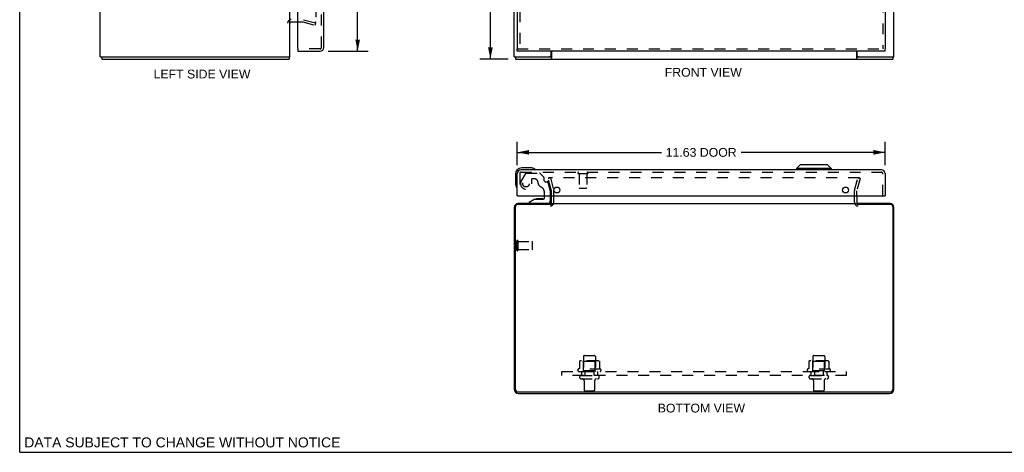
# Model space of a CAD drawing. Header units: inches. Extents: x 0 to 63, y 0 to 40.7.
# Tile 1 of 3: x 0 to 31.1, y 0 to 13.7. Entities that reach past the tile are written whole.
import ezdxf

# ---------------------------------------------------------------- set-up
doc = ezdxf.new("R2010")
doc.units = ezdxf.units.IN
doc.header["$LTSCALE"] = 3.462963
doc.header["$MEASUREMENT"] = 0
doc.linetypes.add('HIDDEN', pattern=[0.2, 0.1, -0.1])
doc.layers.get('0').update_dxf_attribs({"linetype": 'CONTINUOUS'})
for name, color, linetype in [('DEFAULT_2', 8, 'HIDDEN'), ('DIMENSIONS', 7, 'CONTINUOUS'), ('DOOR_ASSEMBLY', 7, 'CONTINUOUS'), ('SUBPANEL', 7, 'CONTINUOUS')]:
    doc.layers.add(name, color=color, linetype=linetype)
doc.styles.get("Standard").update_dxf_attribs({"font": 'arial.ttf'})
doc.dimstyles.new('DIMSTYLE_1', dxfattribs={"dimtxt": 0.277778, "dimasz": 0.37037, "dimexe": 0.09, "dimexo": 0.07, "dimgap": 0.0375, "dimtad": 0, "dimtih": 1, "dimtoh": 1, "dimzin": 4, "dimdsep": 46, "dimtxsty": 'Standard', "dimblk": '_FILLED', "dimblk1": '_FILLED', "dimblk2": '_FILLED', "dimcen": 0.09, "dimadec": 3, "dimazin": 1, "dimtfac": 1, "dimtdec": 3, "dimtofl": 0, "dimtmove": 0, "dimatfit": 3, "dimldrblk": '_FILLED', "dimfxl": 0, "dimtolj": 1, "dimtzin": 4, "dimarcsym": 0})

# ---------------------------------------------------------------- blocks, each defined once
blk = doc.blocks.new('_FILLED')
at = {"color": 0, "linetype": 'ByBlock'}
blk.add_solid([(0, 0), (-1, 0.2), (-1, -0.2)], dxfattribs=at)
blk = doc.blocks.new('*D2')
at = {"layer": 'DIMENSIONS', "color": 2, "linetype": 'Continuous'}
for p, q in [((15.437, 28.42), (14.545, 28.42)), ((14.879, 28.42), (14.879, 20.698)), ((14.879, 12.42), (14.879, 20.142)), ((15.437, 12.42), (14.545, 12.42))]:
    blk.add_line(p, q, dxfattribs=at)
at = {"layer": 'DIMENSIONS', "color": 2, "linetype": 'Continuous', "xscale": 0.3703703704, "yscale": 0.3703703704, "zscale": 0.3703703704}
for p, rotation in [((14.879, 28.42), 90), ((14.879, 12.42), 270)]:
    blk.add_blockref('_FILLED', p, dxfattribs=dict(at, rotation=rotation))
at = {"layer": 'DIMENSIONS', "color": 2, "linetype": 'Continuous', "insert": (14.879, 20.559), "char_height": 0.2778, "width": 0.97067, "attachment_point": 2, "line_spacing_factor": 0.9}
blk.add_mtext('16.00', dxfattribs=at)
blk = doc.blocks.new('*D4')
at = {"layer": 'DIMENSIONS', "color": 2, "linetype": 'Continuous'}
for p, q in [((9.755, 28.17), (11.017, 28.17)), ((10.683, 28.17), (10.683, 20.899)), ((10.683, 12.67), (10.683, 19.927)), ((9.755, 12.67), (11.017, 12.67))]:
    blk.add_line(p, q, dxfattribs=at)
at = {"layer": 'DIMENSIONS', "color": 2, "linetype": 'Continuous', "xscale": 0.3703703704, "yscale": 0.3703703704, "zscale": 0.3703703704}
for p, rotation in [((10.683, 28.17), 90), ((10.683, 12.67), 270)]:
    blk.add_blockref('_FILLED', p, dxfattribs=dict(at, rotation=rotation))
at = {"layer": 'DIMENSIONS', "color": 2, "linetype": 'Continuous', "insert": (10.683, 20.761), "char_height": 0.2778, "width": 1.16274, "attachment_point": 2, "line_spacing_factor": 0.9}
blk.add_mtext('15.50\\PDOOR', dxfattribs=at)
blk = doc.blocks.new('*D5')
at = {"layer": 'DIMENSIONS', "color": 2, "linetype": 'Continuous'}
for p, q in [((15.729, 9.066), (15.729, 9.809)), ((27.354, 9.066), (27.354, 9.809)), ((15.729, 9.476), (20.282, 9.476)), ((27.354, 9.476), (22.8, 9.476))]:
    blk.add_line(p, q, dxfattribs=at)
at = {"layer": 'DIMENSIONS', "color": 2, "linetype": 'Continuous', "xscale": 0.3703703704, "yscale": 0.3703703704, "zscale": 0.3703703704, "rotation": 180}
blk.add_blockref('_FILLED', (15.729, 9.476), dxfattribs=at)
at = {"layer": 'DIMENSIONS', "color": 2, "linetype": 'Continuous', "xscale": 0.3703703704, "yscale": 0.3703703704, "zscale": 0.3703703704}
blk.add_blockref('_FILLED', (27.354, 9.476), dxfattribs=at)
at = {"layer": 'DIMENSIONS', "color": 2, "linetype": 'Continuous', "insert": (21.541, 9.614), "char_height": 0.2778, "width": 2.24081, "attachment_point": 2, "line_spacing_factor": 0.9}
blk.add_mtext('11.63 DOOR', dxfattribs=at)

msp = doc.modelspace()

# ---------------------------------------------------------------- linework, layer by layer
at = {"color": 7, "linetype": 'Continuous'}
for p, q in [((0, 0), (0, 40.741)), ((2.547, 12.495), (2.653, 12.495)), ((2.597, 12.495), (2.597, 12.42)), ((8.432, 12.495), (8.544, 12.495)), ((8.521, 12.495), (8.521, 12.42)), ((15.634, 12.495), (15.746, 12.495)), ((15.667, 12.495), (15.667, 12.42)), ((16.75, 12.495), (16.809, 12.495)), ((16.809, 12.42), (16.809, 12.451)), ((26.459, 12.495), (26.517, 12.495)), ((26.459, 12.42), (26.459, 12.451)), ((27.521, 12.495), (27.634, 12.495)), ((27.601, 12.495), (27.601, 12.42)), ((16.75, 7.856), (16.75, 7.833)), ((16.796, 7.856), (16.796, 7.833)), ((26.472, 7.856), (26.472, 7.833)), ((26.517, 7.856), (26.517, 7.833)), ((0, 0), (62.963, 0))]:
    msp.add_line(p, q, dxfattribs=at)
at = {"color": 3, "linetype": 'Continuous'}
for p, q in [((2.544, 12.495), (2.544, 28.345)), ((8.544, 12.495), (8.544, 28.345)), ((15.634, 12.495), (15.634, 28.345)), ((27.634, 12.495), (27.634, 28.345)), ((8.586, 13.595), (8.787, 13.595)), ((2.544, 12.495), (2.547, 12.495)), ((2.654, 12.495), (8.432, 12.495)), ((15.746, 12.495), (16.75, 12.495)), ((16.796, 12.514), (16.796, 12.67)), ((16.809, 12.67), (16.809, 12.451)), ((26.459, 12.451), (26.459, 12.67)), ((26.472, 12.514), (26.472, 12.67)), ((26.517, 12.495), (27.521, 12.495)), ((2.597, 12.42), (8.521, 12.42)), ((15.667, 12.42), (27.601, 12.42)), ((16.809, 7.898), (16.809, 8.099)), ((26.459, 8.099), (26.459, 7.898)), ((16.809, 7.833), (15.747, 7.833)), ((16.796, 7.856), (15.751, 7.856)), ((16.809, 7.856), (26.459, 7.856)), ((27.521, 7.833), (26.459, 7.833)), ((27.517, 7.856), (26.472, 7.856)), ((15.634, 7.739), (15.634, 1.992)), ((15.667, 1.989), (15.667, 7.753)), ((27.601, 7.753), (27.601, 1.989)), ((27.634, 1.992), (27.634, 7.739)), ((15.747, 1.909), (27.521, 1.909)), ((15.77, 1.856), (27.498, 1.856))]:
    msp.add_line(p, q, dxfattribs=at)
for points in [[(15.726, 12.498), (15.729, 12.497), (15.736, 12.496), (15.744, 12.495)], [(27.524, 12.495), (27.531, 12.496), (27.538, 12.497), (27.542, 12.498)]]:
    msp.add_lwpolyline(points, dxfattribs=at)
for centre, radius, start, end in [((8.586, 13.553), 0.042, 90, 180), ((8.427, 12.537), 0.117, 323.4674, 338.9623), ((16.846, 12.334), 0.188, 105.5929, 120.8328), ((26.421, 12.334), 0.188, 59.1672, 74.4071), ((15.751, 7.739), 0.117, 90, 180), ((15.747, 7.753), 0.08, 90, 180), ((16.767, 7.898), 0.042, 270, 360), ((26.501, 7.898), 0.042, 180, 270), ((27.517, 7.739), 0.117, 0, 90), ((27.521, 7.753), 0.08, 0, 90), ((15.77, 1.992), 0.136, 180, 270), ((15.747, 1.989), 0.08, 180, 270), ((27.498, 1.992), 0.136, 270, 360), ((27.521, 1.989), 0.08, 270, 360)]:
    msp.add_arc(centre, radius, start, end, dxfattribs=at)
at = {"layer": 'DEFAULT_2', "color": 8, "linetype": 'HIDDEN'}
for p, q in [((9.357, 27.247), (9.357, 13.592)), ((8.787, 13.595), (8.945, 13.595)), ((8.952, 13.594), (9.338, 13.49)), ((8.971, 13.666), (9.357, 13.563)), ((9.338, 13.49), (9.357, 13.563)), ((16.777, 8.668), (16.704, 8.649)), ((16.808, 8.263), (16.704, 8.649)), ((26.536, 8.668), (16.731, 8.668)), ((16.777, 8.668), (16.88, 8.282)), ((26.387, 8.282), (26.491, 8.668)), ((26.563, 8.649), (26.46, 8.263)), ((26.491, 8.668), (26.563, 8.649)), ((16.809, 8.099), (16.809, 8.256)), ((16.884, 7.898), (16.884, 8.256)), ((26.384, 7.898), (26.384, 8.256)), ((26.459, 8.099), (26.459, 8.256)), ((15.709, 6.389), (15.709, 6.673)), ((15.752, 6.389), (15.752, 6.673)), ((15.752, 6.655), (16.199, 6.655)), ((16.209, 6.417), (16.209, 6.645)), ((15.752, 6.407), (16.199, 6.407)), ((17.69, 2.87), (17.69, 2.652)), ((18.264, 2.892), (17.753, 2.892)), ((17.825, 2.872), (17.805, 2.892)), ((17.821, 3.026), (17.821, 2.431)), ((17.825, 2.576), (17.825, 2.872)), ((18.192, 2.872), (17.825, 2.872)), ((17.851, 3.056), (18.166, 3.056)), ((18.192, 2.872), (18.212, 2.892)), ((18.192, 2.576), (18.192, 2.872)), ((18.196, 3.026), (18.196, 2.431)), ((18.328, 2.87), (18.328, 2.652)), ((24.94, 2.87), (24.94, 2.652)), ((25.514, 2.892), (25.003, 2.892)), ((25.075, 2.872), (25.055, 2.892)), ((25.071, 3.026), (25.071, 2.431)), ((25.442, 2.872), (25.075, 2.872)), ((25.075, 2.576), (25.075, 2.872)), ((25.101, 3.056), (25.416, 3.056)), ((25.442, 2.872), (25.462, 2.892)), ((25.442, 2.576), (25.442, 2.872)), ((25.446, 3.026), (25.446, 2.431)), ((25.578, 2.87), (25.578, 2.652)), ((18.365, 2.626), (17.653, 2.626)), ((17.675, 2.556), (18.343, 2.556)), ((17.825, 2.576), (17.805, 2.556)), ((18.192, 2.576), (17.825, 2.576)), ((18.192, 2.576), (18.212, 2.556)), ((25.615, 2.626), (24.903, 2.626)), ((24.925, 2.556), (25.593, 2.556)), ((25.075, 2.576), (25.055, 2.556)), ((25.442, 2.576), (25.075, 2.576)), ((25.442, 2.576), (25.462, 2.556)), ((17.751, 2.431), (18.266, 2.431)), ((17.751, 2.321), (18.266, 2.321)), ((17.844, 2.258), (17.844, 1.961)), ((18.174, 2.258), (18.174, 1.961)), ((25.001, 2.431), (25.516, 2.431)), ((25.001, 2.321), (25.516, 2.321)), ((25.094, 2.258), (25.094, 1.961)), ((25.424, 2.258), (25.424, 1.961)), ((18.144, 1.931), (17.874, 1.931)), ((25.394, 1.931), (25.124, 1.931))]:
    msp.add_line(p, q, dxfattribs=at)
for points in [[(9.338, 13.572), (9.336, 13.573), (9.335, 13.573), (9.333, 13.573)], [(9.357, 13.592), (9.357, 13.591), (9.357, 13.589), (9.357, 13.588), (9.356, 13.586), (9.355, 13.584), (9.355, 13.583), (9.354, 13.582), (9.353, 13.58), (9.352, 13.579), (9.351, 13.578), (9.35, 13.577), (9.348, 13.576), (9.347, 13.575), (9.346, 13.574), (9.344, 13.574), (9.343, 13.573), (9.341, 13.573), (9.339, 13.573), (9.338, 13.572)], [(16.731, 8.668), (16.73, 8.668), (16.728, 8.668), (16.727, 8.668), (16.725, 8.667), (16.724, 8.667), (16.723, 8.666), (16.721, 8.666), (16.72, 8.665), (16.719, 8.664), (16.718, 8.663), (16.717, 8.662), (16.716, 8.661), (16.715, 8.66), (16.714, 8.658), (16.713, 8.657), (16.713, 8.656), (16.712, 8.654), (16.712, 8.653), (16.712, 8.651), (16.711, 8.65), (16.711, 8.649)], [(16.711, 8.649), (16.711, 8.648), (16.711, 8.647), (16.712, 8.646), (16.712, 8.644)], [(26.553, 8.658), (26.553, 8.66), (26.552, 8.661), (26.551, 8.662), (26.55, 8.663), (26.549, 8.664), (26.547, 8.665), (26.546, 8.666), (26.545, 8.666), (26.543, 8.667), (26.542, 8.667), (26.541, 8.668), (26.539, 8.668), (26.538, 8.668), (26.536, 8.668)], [(26.553, 8.658), (26.554, 8.657), (26.555, 8.656), (26.555, 8.654), (26.556, 8.653), (26.556, 8.651), (26.556, 8.65), (26.556, 8.649)], [(26.556, 8.649), (26.556, 8.648), (26.556, 8.647), (26.556, 8.646), (26.555, 8.644)], [(17.696, 2.879), (17.694, 2.879), (17.693, 2.878), (17.692, 2.876), (17.691, 2.875), (17.69, 2.873), (17.69, 2.872), (17.69, 2.87)], [(18.322, 2.879), (18.323, 2.879), (18.324, 2.878), (18.326, 2.876), (18.326, 2.875), (18.327, 2.873), (18.327, 2.872), (18.328, 2.87)], [(24.946, 2.879), (24.944, 2.879), (24.943, 2.878), (24.942, 2.876), (24.941, 2.875), (24.94, 2.873), (24.94, 2.872), (24.94, 2.87)], [(25.572, 2.879), (25.573, 2.879), (25.574, 2.878), (25.576, 2.876), (25.576, 2.875), (25.577, 2.873), (25.577, 2.872), (25.578, 2.87)], [(17.69, 2.652), (17.69, 2.651), (17.69, 2.65), (17.689, 2.649), (17.689, 2.648), (17.689, 2.647), (17.688, 2.647), (17.688, 2.646), (17.687, 2.646), (17.687, 2.645), (17.687, 2.645), (17.686, 2.645), (17.686, 2.644), (17.686, 2.644), (17.686, 2.644), (17.685, 2.644), (17.685, 2.643), (17.685, 2.643), (17.685, 2.643)], [(18.333, 2.643), (18.333, 2.643), (18.332, 2.643), (18.332, 2.644), (18.332, 2.644), (18.332, 2.644), (18.331, 2.644), (18.331, 2.645), (18.331, 2.645), (18.33, 2.645), (18.33, 2.646), (18.33, 2.646), (18.329, 2.647), (18.329, 2.647), (18.329, 2.648), (18.328, 2.649), (18.328, 2.65), (18.328, 2.651), (18.328, 2.652)], [(24.94, 2.652), (24.94, 2.651), (24.94, 2.65), (24.939, 2.649), (24.939, 2.648), (24.939, 2.647), (24.938, 2.647), (24.938, 2.646), (24.937, 2.646), (24.937, 2.645), (24.937, 2.645), (24.936, 2.645), (24.936, 2.644), (24.936, 2.644), (24.936, 2.644), (24.935, 2.644), (24.935, 2.643), (24.935, 2.643), (24.935, 2.643)], [(25.583, 2.643), (25.583, 2.643), (25.582, 2.643), (25.582, 2.644), (25.582, 2.644), (25.582, 2.644), (25.581, 2.644), (25.581, 2.645), (25.581, 2.645), (25.58, 2.645), (25.58, 2.646), (25.58, 2.646), (25.579, 2.647), (25.579, 2.647), (25.579, 2.648), (25.578, 2.649), (25.578, 2.65), (25.578, 2.651), (25.578, 2.652)]]:
    msp.add_lwpolyline(points, dxfattribs=at)
for centre, radius, start, end in [((8.586, 13.553), 0.117, 90, 180), ((8.945, 13.57), 0.025, 75, 90), ((16.784, 8.256), 0.025, 0, 15), ((16.784, 8.256), 0.1, 0, 15), ((26.484, 8.256), 0.1, 165, 180), ((26.484, 8.256), 0.025, 165, 180), ((16.767, 7.898), 0.117, 270, 360), ((26.501, 7.898), 0.117, 180, 270), ((15.73, 6.673), 0.0215, 360, 180), ((16.199, 6.645), 0.01, 360, 90), ((15.73, 6.389), 0.0215, 180, 0), ((16.199, 6.417), 0.01, 270, 0), ((17.753, 2.75), 0.141, 90, 113.95), ((17.851, 3.026), 0.03, 90, 180), ((18.166, 3.026), 0.03, 0, 90), ((18.264, 2.75), 0.141, 66.05, 90), ((25.003, 2.75), 0.141, 90, 113.95), ((25.101, 3.026), 0.03, 90, 180), ((25.416, 3.026), 0.03, 0, 90), ((25.514, 2.75), 0.141, 66.05, 90), ((17.675, 2.594), 0.0384, 124.4497, 270), ((18.009, 2.025), 0.698, 117.6814, 120.6631), ((18.009, 2.025), 0.698, 59.3369, 62.3186), ((18.343, 2.594), 0.0384, 270, 55.5503), ((24.925, 2.594), 0.0384, 124.4497, 270), ((25.259, 2.025), 0.698, 117.6814, 120.6631), ((25.259, 2.025), 0.698, 59.3369, 62.3186), ((25.593, 2.594), 0.0384, 270, 55.5503), ((17.751, 2.376), 0.055, 90, 270), ((17.781, 2.258), 0.0625, 0, 90), ((18.236, 2.258), 0.0625, 90, 180), ((18.266, 2.376), 0.055, 270, 90), ((25.001, 2.376), 0.055, 90, 270), ((25.031, 2.258), 0.0625, 0, 90), ((25.486, 2.258), 0.0625, 90, 180), ((25.516, 2.376), 0.055, 270, 90), ((17.874, 1.961), 0.03, 180, 270), ((18.144, 1.961), 0.03, 270, 360), ((25.124, 1.961), 0.03, 180, 270), ((25.394, 1.961), 0.03, 270, 360)]:
    msp.add_arc(centre, radius, start, end, dxfattribs=at)
at = {"layer": 'DOOR_ASSEMBLY', "color": 8, "linetype": 'HIDDEN'}
for p, q in [((9.537, 12.787), (9.537, 28.053)), ((27.279, 28.095), (27.279, 12.745)), ((15.804, 15.325), (15.804, 12.745)), ((9.495, 12.745), (8.802, 12.745)), ((15.729, 12.745), (27.354, 12.745)), ((15.804, 8.807), (15.804, 8.099)), ((15.846, 8.849), (27.237, 8.849)), ((15.989, 8.805), (15.855, 8.572)), ((16.015, 8.82), (16.428, 8.82)), ((16.564, 8.696), (16.449, 8.811)), ((17.662, 8.806), (17.946, 8.806)), ((17.68, 8.806), (17.68, 8.359)), ((17.928, 8.806), (17.928, 8.359)), ((27.279, 8.099), (27.279, 8.807)), ((16.176, 8.619), (16.176, 8.486)), ((16.286, 8.635), (16.192, 8.635)), ((16.57, 8.682), (16.57, 8.604)), ((16.629, 8.545), (16.673, 8.545)), ((16.772, 8.266), (16.703, 8.522)), ((16.587, 8.099), (16.587, 8.209)), ((16.772, 8.266), (16.772, 8.099)), ((17.69, 8.349), (17.918, 8.349)), ((16.693, 7.856), (16.103, 7.856))]:
    msp.add_line(p, q, dxfattribs=at)
at = {"layer": 'DOOR_ASSEMBLY', "color": 3, "linetype": 'Continuous'}
for p, q in [((27.354, 28.095), (27.354, 12.745)), ((9.612, 12.787), (9.612, 15.17)), ((15.729, 15.17), (15.729, 12.745)), ((8.787, 12.76), (8.787, 14.328)), ((8.787, 12.67), (9.495, 12.67)), ((27.354, 12.67), (15.729, 12.67)), ((15.729, 8.099), (15.729, 8.807)), ((27.237, 8.924), (15.846, 8.924)), ((27.354, 8.807), (27.354, 8.099)), ((15.744, 8.099), (27.339, 8.099))]:
    msp.add_line(p, q, dxfattribs=at)
at = {"layer": 'DOOR_ASSEMBLY', "color": 7, "linetype": 'Continuous'}
for p, q in [((8.787, 12.745), (8.802, 12.745)), ((8.787, 12.745), (8.787, 12.67)), ((15.729, 12.67), (15.729, 12.745)), ((27.354, 12.67), (27.354, 12.745)), ((24.671, 9.081), (24.553, 8.963)), ((25.537, 9.081), (24.671, 9.081)), ((25.537, 9.081), (25.655, 8.963)), ((15.669, 8.784), (15.669, 8.494)), ((16.158, 8.984), (15.869, 8.984)), ((16.196, 8.981), (16.158, 8.984)), ((24.553, 8.963), (24.553, 8.924)), ((25.655, 8.963), (24.553, 8.963)), ((25.655, 8.963), (25.655, 8.924)), ((15.669, 8.494), (15.672, 8.456)), ((15.744, 8.099), (15.729, 8.099)), ((16.587, 8.025), (16.587, 8.099)), ((16.772, 8.099), (16.772, 7.935)), ((27.339, 8.099), (27.354, 8.099)), ((16.279, 7.994), (16.103, 7.895)), ((16.103, 7.856), (16.103, 7.895)), ((16.279, 7.994), (16.556, 7.994)), ((16.437, 8.01), (16.367, 8.01)), ((16.507, 8.01), (16.437, 8.01))]:
    msp.add_line(p, q, dxfattribs=at)
at = {"layer": 'DOOR_ASSEMBLY', "color": 8, "linetype": 'HIDDEN'}
msp.add_circle((16.004, 8.486), 0.103, dxfattribs=at)
at = {"layer": 'DOOR_ASSEMBLY', "color": 3, "linetype": 'Continuous'}
for centre in [(16.979, 8.287), (26.104, 8.287)]:
    msp.add_circle(centre, 0.094, dxfattribs=at)
for centre, radius, start, end in [((9.495, 12.787), 0.117, 270, 360), ((8.802, 12.76), 0.015, 180, 270), ((15.846, 8.807), 0.117, 90, 180), ((27.237, 8.807), 0.117, 0, 90)]:
    msp.add_arc(centre, radius, start, end, dxfattribs=at)
at = {"layer": 'DOOR_ASSEMBLY', "color": 8, "linetype": 'HIDDEN'}
for centre, radius, start, end in [((9.495, 12.787), 0.042, 270, 360), ((15.846, 8.807), 0.042, 90, 180), ((16.015, 8.79), 0.03, 90, 150), ((16.428, 8.79), 0.03, 45, 90), ((17.662, 8.827), 0.0215, 90, 270), ((17.946, 8.827), 0.0215, 270, 90), ((27.237, 8.807), 0.042, 0, 90), ((16.004, 8.486), 0.172, 150, 360), ((16.192, 8.619), 0.016, 90, 180), ((16.286, 8.545), 0.09, 0, 90), ((16.561, 8.545), 0.185, 180, 244.2582), ((16.55, 8.682), 0.02, 0, 45), ((16.629, 8.604), 0.059, 180, 270), ((16.673, 8.514), 0.031, 15, 90), ((16.399, 8.209), 0.188, 0, 64.2582), ((17.69, 8.359), 0.01, 180, 270), ((17.918, 8.359), 0.01, 270, 360)]:
    msp.add_arc(centre, radius, start, end, dxfattribs=at)
at = {"layer": 'DOOR_ASSEMBLY', "color": 7, "linetype": 'Continuous'}
for centre, radius, start, end in [((15.869, 8.784), 0.2, 90, 180), ((16.158, 8.734), 0.25, 59.1101, 90), ((16.279, 8.939), 0.015, 270, 353.6204), ((16.279, 8.935), 0.015, 6.3796, 59.1101), ((15.919, 8.494), 0.25, 180, 210.8899), ((15.717, 8.374), 0.015, 210.8899, 263.6204), ((15.714, 8.374), 0.015, 276.3796, 360), ((16.367, 7.92), 0.09, 90, 125.1877), ((16.507, 7.92), 0.09, 55.0768, 90), ((16.556, 8.025), 0.031, 270, 360), ((16.693, 7.935), 0.079, 270, 360)]:
    msp.add_arc(centre, radius, start, end, dxfattribs=at)
at = {"layer": 'SUBPANEL', "color": 8, "linetype": 'HIDDEN'}
for p, q in [((17.134, 2.431), (17.134, 2.556)), ((17.134, 2.556), (26.134, 2.556)), ((17.759, 2.556), (17.759, 2.431)), ((17.868, 2.556), (17.868, 2.431)), ((18.149, 2.556), (18.149, 2.431)), ((18.259, 2.556), (18.259, 2.431)), ((25.009, 2.556), (25.009, 2.431)), ((25.118, 2.556), (25.118, 2.431)), ((25.399, 2.556), (25.399, 2.431)), ((25.509, 2.556), (25.509, 2.431)), ((26.134, 2.431), (26.134, 2.556)), ((26.134, 2.431), (17.134, 2.431))]:
    msp.add_line(p, q, dxfattribs=at)

# ---------------------------------------------------------------- texts
at = {"layer": 'DIMENSIONS', "color": 2, "linetype": 'Continuous', "attachment_point": 2, "line_spacing_factor": 0.9}
for s, insert, char_height, width in [('FRONT VIEW', (21.608, 12.143), 0.2778, 2.43081), ('LEFT SIDE VIEW', (5.764, 12.088), 0.27778, 3.05452), ('BOTTOM VIEW', (21.548, 1.536), 0.27778, 2.75299), ('DATA SUBJECT TO CHANGE WITHOUT NOTICE', (5.141, 0.47), 0.31481, 9.97343)]:
    msp.add_mtext(s, dxfattribs=dict(at, insert=insert, char_height=char_height, width=width))

# ---------------------------------------------------------------- dimensions: what is measured, and where the dimension line sits
at = {"layer": 'DIMENSIONS', "color": 2, "linetype": 'Continuous'}
dim = msp.add_linear_dim(base=(14.879, 12.42), p1=(15.507, 28.42), p2=(15.507, 12.42), angle=270, dimstyle='DIMSTYLE_1', dxfattribs=at)
dim.commit()
dim.dimension.update_dxf_attribs({"geometry": '*D2', "text_midpoint": (14.891, 20.418), "dimtype": 160})
dim = msp.add_linear_dim(base=(10.683, 12.67), p1=(9.685, 28.17), p2=(9.685, 12.67), angle=270, text='<>\\PDOOR', dimstyle='DIMSTYLE_1', dxfattribs=at)
dim.commit()
dim.dimension.update_dxf_attribs({"geometry": '*D4', "text_midpoint": (10.683, 20.413), "dimtype": 160})
dim = msp.add_linear_dim(base=(27.353702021, 9.475560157), p1=(15.728702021, 8.995786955), p2=(27.353702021, 8.995786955), text='<> DOOR', dimstyle='DIMSTYLE_1', dxfattribs=at)
dim.commit()
dim.dimension.update_dxf_attribs({"geometry": '*D5', "text_midpoint": (21.541202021, 9.475560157), "dimtype": 160})

doc.saveas('drawing.dxf')
